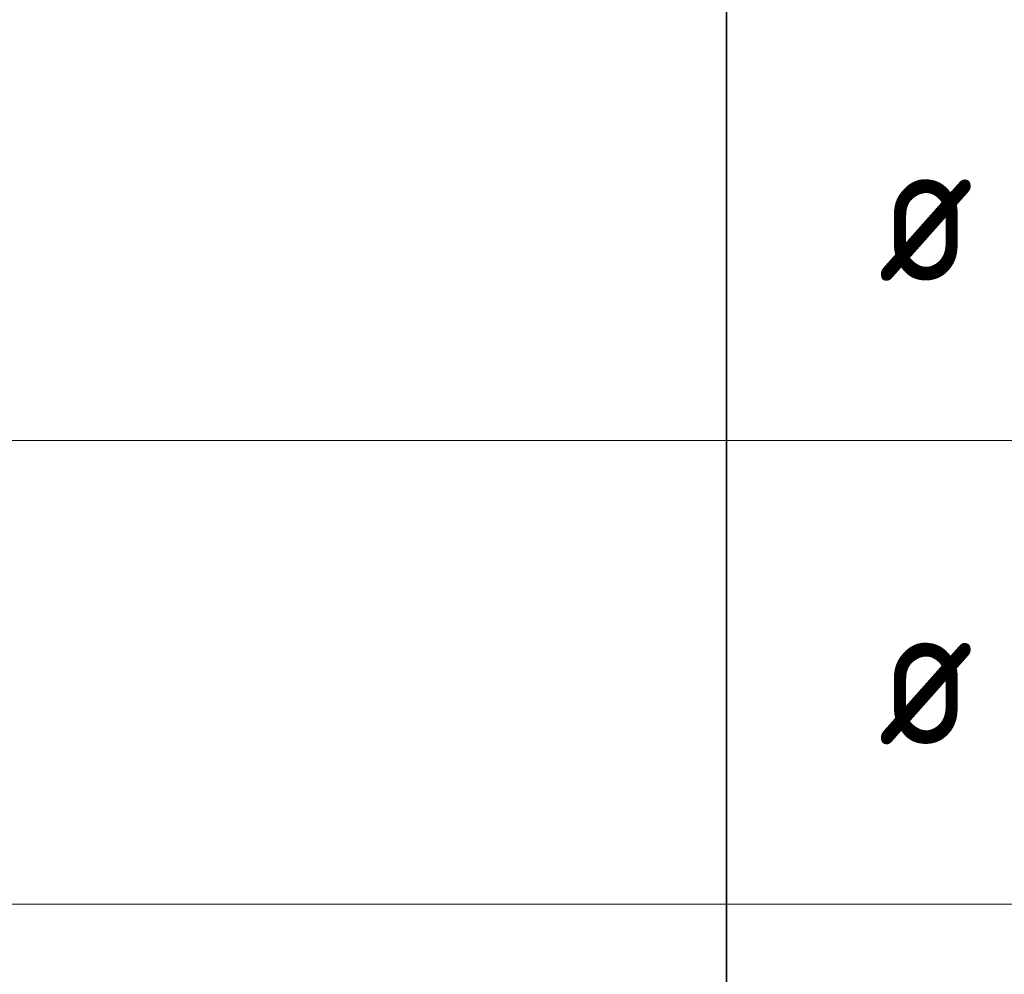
# Model space of a CAD drawing. Header units: metres. Extents: x -38 to 107, y -15 to 21.
# Tile 151 of 167: x 74.2 to 75.9, y 9.95 to 11.6. Entities that reach past the tile are written whole.
import ezdxf

# ---------------------------------------------------------------- set-up
doc = ezdxf.new("R2010")
doc.units = ezdxf.units.M
doc.layers.add('XR$4$Текст_ примечание', color=7, linetype='Continuous', lineweight=13)
doc.styles.add('ISOCPEUR', font='txt')

msp = doc.modelspace()

# ---------------------------------------------------------------- linework, layer by layer
at = {"layer": 'XR$4$Текст_ примечание', "color": 7, "linetype": 'Continuous', "lineweight": 35, "transparency": 33554687}
for p, q in [((75.4198, 11.6717), (75.4198, 10.8717)), ((75.4198, 10.8717), (75.4198, 10.0717)), ((75.4198, 10.0717), (75.4198, 9.2717))]:
    msp.add_line(p, q, dxfattribs=at)
at = {"layer": 'XR$4$Текст_ примечание', "color": 7, "linetype": 'Continuous', "lineweight": 13, "transparency": 33554687}
for p, q in [((86.4198, 10.8717), (67.9198, 10.8717)), ((86.4198, 10.0717), (67.9198, 10.0717))]:
    msp.add_line(p, q, dxfattribs=at)

# ---------------------------------------------------------------- texts
at = {"layer": 'XR$4$Текст_ примечание', "color": 7, "linetype": 'Continuous', "lineweight": 35, "transparency": 33554687, "char_height": 0.25, "width": 0.327205, "attachment_point": 7, "style": 'ISOCPEUR'}
for insert in [(75.6817, 11.1467), (75.6817, 10.3467)]:
    msp.add_mtext('\\W0.82;ø', dxfattribs=dict(at, insert=insert))

doc.saveas('drawing.dxf')
